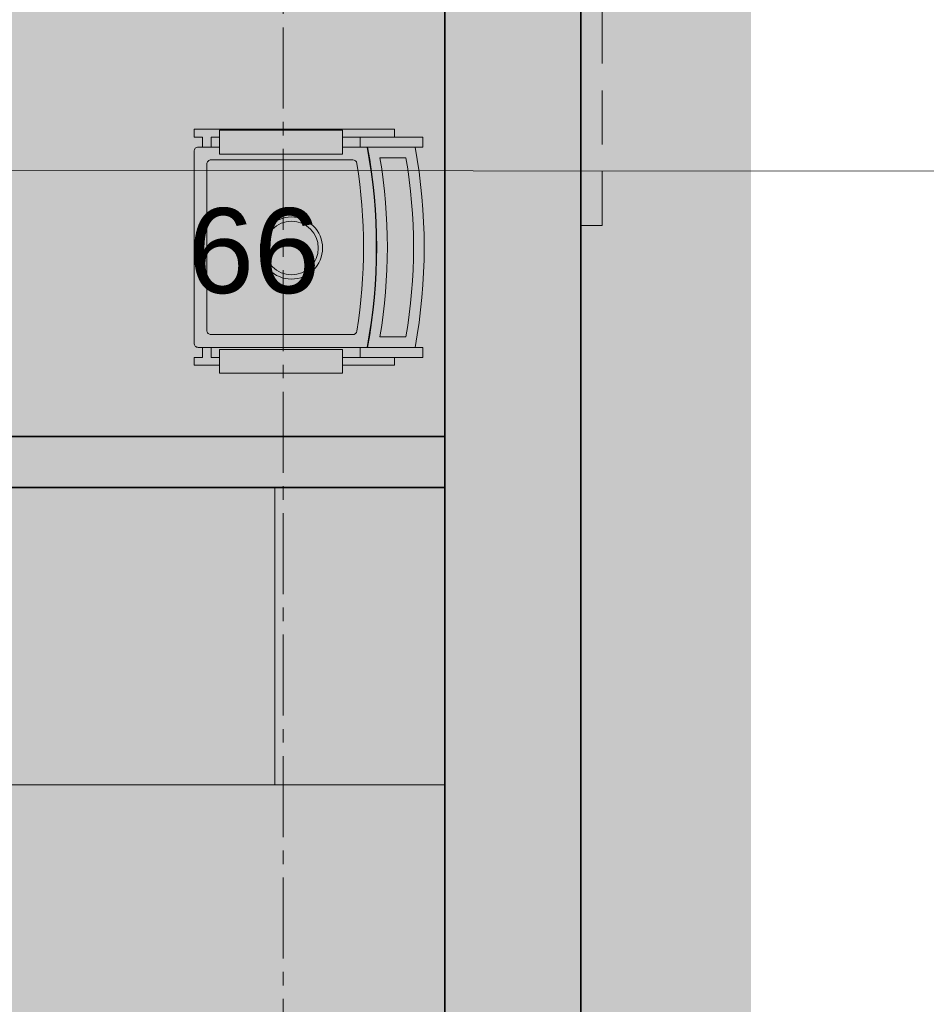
# Model space of a CAD drawing. Header units: millimetres. Extents: x -9409 to 0, y -5353 to 3057.
# Tile 194 of 256: x -4812 to -4598, y -3051 to -2820. Entities that reach past the tile are written whole.
import ezdxf

# ---------------------------------------------------------------- set-up
doc = ezdxf.new("R2010")
doc.units = ezdxf.units.MM
for name, pattern in [('ACAD_ISO02W100', [15, 12, -3]), ('CENTER2', [28.575, 19.05, -3.175, 3.175, -3.175]), ('DASHED', [19.05, 12.7, -6.35])]:
    doc.linetypes.add(name, pattern=pattern)
doc.layers.add('72', color=1, linetype='Continuous')
for name, color, linetype, lineweight in [('A-AREA-____-IDEN', 81, 'Continuous', 5), ('SQ_Drzwi', 170, 'Continuous', 9), ('SQ_HATCH', 140, 'Continuous', 13), ('SQ_ISTN.Ściany', 140, 'Continuous', 35), ('Sq_Okna', 170, 'Continuous', 9), ('SQ_Osie', 220, 'CENTER2', 9), ('SQ_PROJ.Ściany', 7, 'Continuous', 35), ('SQ_TECHNOLOGIA', 251, 'Continuous', 9), ('SQ_TECHNOLOGIA OPIS', 7, 'Continuous', 9)]:
    doc.layers.add(name, color=color, linetype=linetype, lineweight=lineweight)
doc.styles.add('ARIAL', font='arial.ttf')

# ---------------------------------------------------------------- blocks, each defined once
blk = doc.blocks.new('stan projektowany')
at = {"layer": 'SQ_HATCH'}
h = blk.add_hatch(dxfattribs=at)
h.set_pattern_fill('ANGLE')
h.set_pattern_definition([(0, (-10464.962, 6233.929), (0, 6.985), [5.08, -1.905]), (90, (-10464.962, 6233.929), (-6.985, 4e-16), [5.08, -1.905])])
h.paths.add_polyline_path([(-15233.14, 8198.65), (-15198.14, 8198.65), (-15176.65, 8198.65), (-15176.65, 8216.15), (-15144.65, 8216.15), (-15144.65, 8147.15), (-15144.65, 7886.15), (-15144.65, 7837.15), (-15144.65, 7734.77), (-15104.65, 7734.77), (-15104.65, 10535.59), (-15737.65, 10535.59), (-15737.65, 10615.59), (-15789.65, 10615.59), (-16075.65, 10615.59), (-16075.65, 9587.27), (-16120.11, 9587.27), (-16120.11, 9436.61), (-16071.65, 9436.61), (-16071.65, 9307.59), (-16259.65, 9307.59), (-16259.65, 8898.65), (-16704.65, 8898.65), (-16704.65, 7768.15), (-16704.65, 7751.82), (-16685.57, 7751.82), (-16685.57, 7130.61), (-16718.15, 7131.63), (-16718.15, 7178.15), (-16999.65, 7178.15), (-16999.65, 7808.15), (-19394.65, 7808.15), (-19394.65, 6211.23), (-19462.48, 6211.23), (-19462.48, 5925.46), (-18509.26, 5925.46), (-18509.26, 6211.23), (-17103.03, 6223.02), (-17103.03, 5881.49), (-15104.65, 5873.27), (-15104.65, 7734.77), (-15144.65, 7734.77), (-15144.65, 7707.15), (-15176.65, 7707.15), (-15176.65, 7706.65), (-15176.65, 7706.65), (-15259.89, 7706.65), (-15259.87, 7706.75), (-15259.87, 7707.15), (-15292.71, 7707.15), (-15292.71, 7696.65), (-15292.7, 7696.65), (-15292.71, 7706.65), (-15297.71, 7706.65), (-15297.7, 7699.45, 0.414214), (-15297.4, 7699.15), (-15296.5, 7699.15, -0.414214), (-15296.2, 7698.85), (-15296.2, 7696.95, 0.527766), (-15295.86, 7696.59, -0.450501), (-15295.27, 7696.07, -0.414104), (-15295.79, 7695.54), (-15295.07, 7695.5), (-15295.79, 7695.54, -0.414323), (-15296.32, 7696.07, -0.409171), (-15295.87, 7696.65, -0.450389), (-15296.2, 7696.95), (-15296.2, 7698.85, 0.414214), (-15296.5, 7699.15), (-15297.4, 7699.15, -0.414214), (-15297.7, 7699.45), (-15297.71, 7706.65), (-15292.71, 7706.65), (-15292.71, 7707.15), (-15259.87, 7707.15), (-15259.87, 7734.77), (-15473.3, 7734.77), (-15473.3, 7771.14, -0.414214), (-15477.3, 7775.14, -1), (-15469.3, 7775.14, -0.414214), (-15473.3, 7771.14), (-15473.3, 7749.3), (-15457.7, 7749.3), (-15457.7, 7760.15), (-15457.96, 7760.19), (-15457.96, 7773.87), (-15457.96, 7787.54), (-15457.7, 7799.3), (-15457.7, 7787.58), (-15431.62, 7791.36, -0.038172), (-15427.99, 7791.64, -0.032853), (-15424.84, 7791.44, -0.057631), (-15419.72, 7790.17, -0.057695), (-15415.53, 7788.02, -0.068919), (-15411.87, 7784.77, -0.070278), (-15409.44, 7780.92, -0.066142), (-15408.18, 7776.69, -0.045653), (-15407.94, 7773.2, -0.032968), (-15408.15, 7770.68, -0.068737), (-15409.44, 7766.28, -0.070278), (-15411.87, 7762.43, -0.068919), (-15415.53, 7759.18, -0.057695), (-15419.72, 7757.03, -0.057631), (-15424.84, 7755.76, -0.032853), (-15427.99, 7755.56, -0.033182), (-15431.15, 7755.77), (-15457.7, 7760.15), (-15457.7, 7749.3), (-15473.3, 7749.3), (-15473.3, 7734.77), (-15259.87, 7734.77), (-15259.87, 7837.15), (-15259.9, 7837.15), (-15259.87, 7837.13), (-15176.65, 7837.15), (-15176.65, 7734.77), (-15144.65, 7734.77), (-15144.65, 7837.15), (-15144.65, 7886.15), (-15176.65, 7886.15), (-15176.65, 8147.15), (-15176.65, 8163.65), (-15198.14, 8163.65), (-15233.14, 8163.65)])
at = {"layer": 'SQ_HATCH', "linetype": 'ByBlock', "true_color": 0x939598}
blk.add_hatch(color=252, dxfattribs=at).paths.add_polyline_path([(-15176.65, 6736.69), (-15488.65, 6736.69), (-15488.65, 6907.82), (-15500.65, 6907.82), (-15500.65, 6736.69), (-15516.43, 6736.69), (-15753.65, 6736.69), (-15753.65, 6830.69), (-15765.65, 6830.69), (-15765.65, 6724.69), (-15753.65, 6724.69), (-15500.65, 6724.69), (-15500.65, 6417.23), (-15520.76, 6417.23), (-15520.76, 6405.23), (-15513.47, 6405.23), (-15500.65, 6405.23), (-15500.65, 6399.23), (-15490.65, 6399.23), (-15488.65, 6399.23), (-15488.65, 6724.69), (-15176.65, 6724.69)])
at = {"layer": 'SQ_Drzwi', "linetype": 'DASHED'}
blk.add_lwpolyline([(-15144.65, 6886.78), (-15144.65, 6786.28), (-15139.65, 6786.28), (-15139.65, 6886.78), (-15144.65, 6886.78)], dxfattribs=at)
at = {"layer": 'SQ_ISTN.Ściany'}
for p, q in [((-15176.65, 6586.73), (-15176.65, 6886.81)), ((-15176.65, 6586.73), (-15176.65, 6886.81)), ((-15144.65, 6886.81), (-15144.65, 6586.73))]:
    blk.add_line(p, q, dxfattribs=at)
at = {"layer": 'SQ_Osie'}
blk.add_line((-15214.65, 11604.94), (-15214.65, 6094.73), dxfattribs=at)
at = {"layer": 'SQ_PROJ.Ściany'}
for points in [[(-15488.65, 6736.69), (-15176.65, 6736.69)], [(-15488.65, 6724.69), (-15176.65, 6724.69)]]:
    blk.add_lwpolyline(points, dxfattribs=at)
blk = doc.blocks.new('krzesło toaletowe')
at = {"layer": 'SQ_TECHNOLOGIA'}
for points in [[(-3107.16, -2870.94), (-3109.51, -2870.94), (-3109.51, -2856.16), (-3107.16, -2856.16)], [(-3057.69, -2870.94), (-3060.04, -2870.94), (-3060.04, -2856.16), (-3057.69, -2856.16)], [(-3111.13, -2875.06), (-3105.48, -2875.06), (-3105.48, -2903.98), (-3111.13, -2903.98)], [(-3059.57, -2875.06), (-3053.93, -2875.06), (-3053.93, -2903.98), (-3059.57, -2903.98)]]:
    blk.add_lwpolyline(points, close=True, dxfattribs=at)
for points in [[(-3107.16, -2869.17), (-3107.16, -2858.01, -0.091436), (-3060.04, -2858.01), (-3060.04, -2869.17, 0.091436), (-3107.16, -2869.17)], [(-3107.16, -2875.06), (-3107.16, -2869.27, -0.091436), (-3060.04, -2869.27), (-3060.04, -2909, -0.414214), (-3061.04, -2910), (-3106.16, -2910, -0.414214), (-3107.16, -2909), (-3107.16, -2903.98)]]:
    blk.add_lwpolyline(points, format="xyb", dxfattribs=at)
for points in [[(-3104.66, -2866.25), (-3104.66, -2860.14, -0.084852), (-3062.54, -2860.14), (-3062.54, -2866.25, 0.082191)], [(-3064.04, -2907), (-3103.16, -2907, -0.414214), (-3104.16, -2906), (-3104.16, -2872.64, -0.369232), (-3103.32, -2871.66, -0.078148), (-3063.88, -2871.66, -0.369232), (-3063.04, -2872.64), (-3063.04, -2906, -0.414214)]]:
    blk.add_lwpolyline(points, format="xyb", close=True, dxfattribs=at)
for points in [[(-3107.16, -2908), (-3109.51, -2908), (-3109.51, -2910), (-3111.34, -2910), (-3111.34, -2862.81), (-3109.51, -2862.81), (-3109.51, -2875.06)], [(-3055.86, -2875.06), (-3055.86, -2862.81), (-3057.69, -2862.81), (-3057.69, -2875.06)], [(-3109.51, -2903.98), (-3109.51, -2906), (-3107.16, -2906), (-3107.16, -2908)], [(-3060.04, -2908), (-3057.69, -2908), (-3057.69, -2910), (-3055.86, -2910), (-3055.86, -2903.98)], [(-3057.69, -2903.98), (-3057.69, -2906), (-3060.04, -2906), (-3060.04, -2908)], [(-3055.86, -2903.98), (-3055.86, -2906)]]:
    blk.add_lwpolyline(points, dxfattribs=at)
for radius in [7.31, 6.31]:
    blk.add_circle((-3083.41, -2887.08), radius, dxfattribs=at)
blk = doc.blocks.new('WYPOSAŻENIE')
at = {"layer": '72', "color": 30, "linetype": 'ACAD_ISO02W100', "lineweight": 9, "true_color": 0xf26722}
for points in [[(8497.23, -2323.46, 0.202181), (7700.81, -3147.35), (7702.62, -3136.5)], [(8493.72, -2325.53, 0.233736), (7230.1, -3359.04), (7231.68, -3348.23)]]:
    blk.add_lwpolyline(points, format="xyb", dxfattribs=at)
at = {"layer": 'SQ_TECHNOLOGIA'}
blk.add_line((8454.25, -2823.5), (8454.25, -3023.44), dxfattribs=at)
for points in [[(8254.25, -2929.6), (8254.25, -2999.6), (8454.25, -2999.6), (8454.25, -2929.6), (8254.25, -2929.6)], [(8414.25, -2999.6), (8414.25, -2929.6)]]:
    blk.add_lwpolyline(points, dxfattribs=at)
at = {"layer": 'Sq_Okna', "lineweight": 30, "rotation": 270}
blk.add_blockref('krzesło toaletowe', (11305.24, -5956.7), dxfattribs=at)

msp = doc.modelspace()

# ---------------------------------------------------------------- hatches: boundary and pattern name
at = {"layer": 'SQ_HATCH'}
h = msp.add_hatch(dxfattribs=at)
h.set_pattern_fill('ANGLE')
h.set_pattern_definition([(0, (0, -3420.361), (0, 6.985), [5.08, -1.905]), (90, (0, -3420.361), (-6.985, 4e-16), [5.08, -1.905])])
h.paths.add_polyline_path([(-4768.17, -1455.64), (-4733.17, -1455.64), (-4711.69, -1455.64), (-4711.69, -1438.14), (-4679.69, -1438.14), (-4679.69, -1507.14), (-4679.69, -1768.14), (-4679.69, -1817.14), (-4679.69, -1919.52), (-4639.69, -1919.52), (-4639.69, 881.3), (-5272.69, 881.3), (-5272.69, 961.3), (-5324.69, 961.3), (-5610.69, 961.3), (-5610.69, -67.02), (-5655.15, -67.02), (-5655.15, -217.68), (-5606.69, -217.68), (-5606.69, -346.7), (-5794.69, -346.7), (-5794.69, -755.64), (-6239.69, -755.64), (-6239.69, -1886.14), (-6239.69, -1902.47), (-6220.6, -1902.47), (-6220.6, -2523.68), (-6253.19, -2522.66), (-6253.19, -2476.14), (-6534.69, -2476.14), (-6534.69, -1846.14), (-8929.69, -1846.14), (-8929.69, -3443.06), (-8997.52, -3443.06), (-8997.52, -3728.83), (-8044.3, -3728.83), (-8044.3, -3443.06), (-6638.07, -3431.27), (-6638.07, -3772.8), (-4639.69, -3781.02), (-4639.69, -1919.52), (-4679.69, -1919.52), (-4679.69, -1947.14), (-4711.69, -1947.14), (-4711.69, -1947.64), (-4711.69, -1947.64), (-4794.93, -1947.64), (-4794.91, -1947.54), (-4794.91, -1947.14), (-4827.74, -1947.14), (-4827.74, -1957.64), (-4827.74, -1957.64), (-4827.74, -1947.64), (-4832.74, -1947.64), (-4832.74, -1954.84, 0.414214), (-4832.44, -1955.14), (-4831.54, -1955.14, -0.414214), (-4831.24, -1955.44), (-4831.24, -1957.34, 0.527766), (-4830.9, -1957.7, -0.450501), (-4830.3, -1958.22, -0.414104), (-4830.83, -1958.75), (-4830.11, -1958.79), (-4830.83, -1958.75, -0.414323), (-4831.36, -1958.22, -0.409171), (-4830.9, -1957.64, -0.450389), (-4831.24, -1957.34), (-4831.24, -1955.44, 0.414214), (-4831.54, -1955.14), (-4832.44, -1955.14, -0.414214), (-4832.74, -1954.84), (-4832.74, -1947.64), (-4827.74, -1947.64), (-4827.74, -1947.14), (-4794.91, -1947.14), (-4794.91, -1919.52), (-5008.34, -1919.52), (-5008.34, -1883.15, -0.414214), (-5012.34, -1879.15, -1), (-5004.34, -1879.15, -0.414214), (-5008.34, -1883.15), (-5008.34, -1904.99), (-4992.74, -1904.99), (-4992.74, -1894.14), (-4992.99, -1894.1), (-4992.99, -1880.42), (-4992.99, -1866.75), (-4992.74, -1854.99), (-4992.74, -1866.71), (-4966.66, -1862.93, -0.038172), (-4963.03, -1862.65, -0.032853), (-4959.88, -1862.85, -0.057631), (-4954.76, -1864.12, -0.057695), (-4950.57, -1866.27, -0.068919), (-4946.91, -1869.52, -0.070278), (-4944.47, -1873.37, -0.066142), (-4943.21, -1877.6, -0.045653), (-4942.98, -1881.09, -0.032968), (-4943.19, -1883.61, -0.068737), (-4944.47, -1888.01, -0.070278), (-4946.91, -1891.86, -0.068919), (-4950.57, -1895.11, -0.057695), (-4954.76, -1897.26, -0.057631), (-4959.88, -1898.53, -0.032853), (-4963.03, -1898.73, -0.033182), (-4966.19, -1898.52), (-4992.74, -1894.14), (-4992.74, -1904.99), (-5008.34, -1904.99), (-5008.34, -1919.52), (-4794.91, -1919.52), (-4794.91, -1817.14), (-4794.93, -1817.14), (-4794.91, -1817.16), (-4711.69, -1817.14), (-4711.69, -1919.52), (-4679.69, -1919.52), (-4679.69, -1817.14), (-4679.69, -1768.14), (-4711.69, -1768.14), (-4711.69, -1507.14), (-4711.69, -1490.64), (-4733.17, -1490.64), (-4768.17, -1490.64)])

# ---------------------------------------------------------------- linework, layer by layer
at = {"layer": 'A-AREA-____-IDEN'}
msp.add_line((-3955.67, -2855.45), (-4958.43, -2855.01), dxfattribs=at)

# ---------------------------------------------------------------- block references
at = {"layer": 'SQ_ISTN.Ściany'}
msp.add_blockref('stan projektowany', (10464.96, -9654.29), dxfattribs=at)
at = {"layer": 'SQ_TECHNOLOGIA'}
msp.add_blockref('WYPOSAŻENIE', (-13165.94, 0), dxfattribs=at)

# ---------------------------------------------------------------- texts
at = {"layer": 'SQ_TECHNOLOGIA OPIS', "linetype": 'ByBlock', "insert": (-4772.12, -2863.9), "char_height": 20, "width": 15.1457, "attachment_point": 1, "style": 'ARIAL'}
msp.add_mtext('66', dxfattribs=at)

doc.saveas('drawing.dxf')
